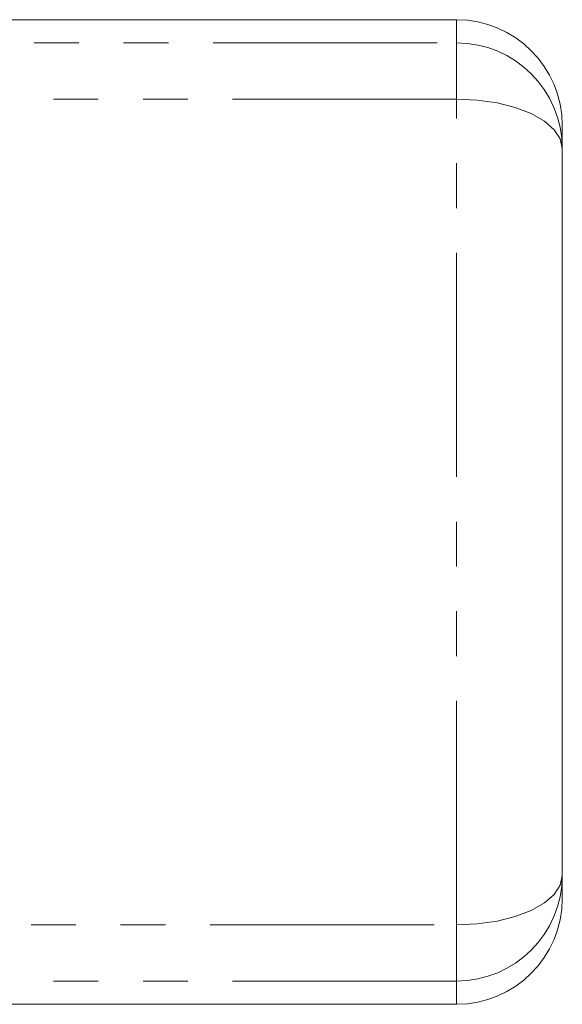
# Model space of a CAD drawing. Header units: millimetres. Extents: x -177 to 753, y -234 to 580.
# Tile 6 of 10: x 436 to 451, y -182 to -155. Entities that reach past the tile are written whole.
import ezdxf

# ---------------------------------------------------------------- set-up
doc = ezdxf.new("R2010")
doc.units = ezdxf.units.MM
doc.linetypes.add('PHANTOM', pattern=[12.7, 6.35, -1.27, 1.27, -1.27, 1.27, -1.27])

msp = doc.modelspace()

# ---------------------------------------------------------------- linework, layer by layer
at = {"color": 7, "linetype": 'Continuous', "lineweight": 15}
for p, q in [((448.397, -154.559), (243.039, -154.559)), ((448.397, -154.559), (448.397, -154.561)), ((451.397, -157.562), (451.397, -158.214)), ((451.397, -158.214), (451.397, -178.814)), ((451.397, -178.814), (451.397, -179.466)), ((243.039, -182.469), (448.397, -182.469)), ((448.397, -182.469), (448.397, -182.468))]:
    msp.add_line(p, q, dxfattribs=at)
at = {"color": 8, "linetype": 'PHANTOM', "lineweight": 0}
for p, q in [((448.397, -154.561), (243.039, -154.561)), ((448.397, -155.218), (448.397, -154.561)), ((149.394, -155.218), (448.397, -155.218)), ((448.397, -155.218), (448.397, -156.81)), ((448.397, -156.81), (149.31, -156.81)), ((448.397, -180.219), (448.397, -156.81)), ((149.31, -180.219), (448.397, -180.219)), ((448.397, -180.219), (448.397, -181.81)), ((448.397, -181.81), (149.394, -181.81)), ((448.397, -182.468), (448.397, -181.81)), ((243.039, -182.468), (448.397, -182.468))]:
    msp.add_line(p, q, dxfattribs=at)
at = {"color": 8, "linetype": 'PHANTOM', "lineweight": 0, "flags": 128}
for points in [[(448.397, -156.81), (448.982, -156.837), (449.545, -156.916), (450.063, -157.046), (450.518, -157.221), (450.891, -157.434), (451.168, -157.677), (451.339, -157.94), (451.397, -158.214)], [(448.397, -180.219), (448.982, -180.192), (449.545, -180.112), (450.063, -179.982), (450.518, -179.807), (450.891, -179.595), (451.168, -179.352), (451.339, -179.088), (451.397, -178.814)]]:
    msp.add_lwpolyline(points, dxfattribs=at)
at = {"color": 8, "linetype": 'PHANTOM', "lineweight": 0}
msp.add_arc((448.399, -158.216), 2.998, 0.0393, 90.0393, dxfattribs=at)
at = {"color": 7, "linetype": 'Continuous', "lineweight": 15}
msp.add_arc((448.399, -178.812), 2.998, 269.9607, 359.9607, dxfattribs=at)
for centre, start_param, end_param in [((448.397, -157.562), 4.712389, 6.283185), ((448.397, -179.466), 3.141593, 4.712389)]:
    msp.add_ellipse(centre, major_axis=(0, 3.001), ratio=0.999542, start_param=start_param, end_param=end_param, dxfattribs=at)

doc.saveas('drawing.dxf')
